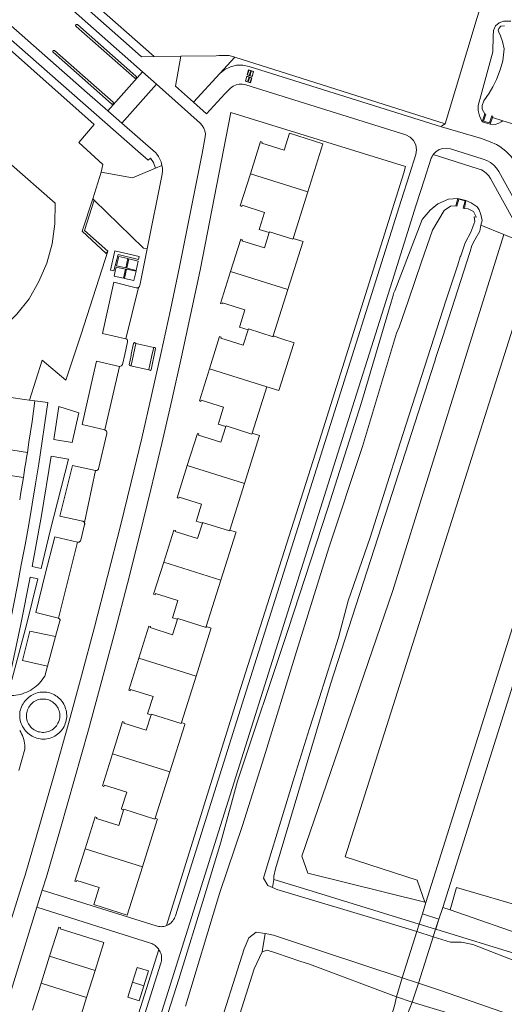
# Model space of a CAD drawing. Header units: metres. Extents: x 89888 to 94270, y 464165 to 468904.
# Tile 179 of 256: x 93645 to 93738, y 466042 to 466230. Entities that reach past the tile are written whole.
import ezdxf

# ---------------------------------------------------------------- set-up
doc = ezdxf.new("R2010")
doc.units = ezdxf.units.M
doc.layers.get('0').update_dxf_attribs({"linetype": 'CONTINUOUS'})
for name, color, linetype, lineweight in [('B_BEBOUWINGSGRENS_0', 251, 'CONTINUOUS', 13), ('B_TUSSENMUUR_0', 251, 'CONTINUOUS', 13), ('G_GRENS_ALGEMEEN_0', 251, 'CONTINUOUS', 13), ('K_KUNSTWERKGRENS_1', 251, 'CONTINUOUS', 13), ('Q_AFSLUITPAAL_0', 251, 'CONTINUOUS', 13), ('T_CULTUURGRENS_0', 251, 'CONTINUOUS', 13), ('T_HAAG_LIJN_0', 251, 'CONTINUOUS', 13), ('T_HEK_LIJN_0', 251, 'CONTINUOUS', 13), ('V_WEGGRENS_0', 251, 'CONTINUOUS', 13), ('W_WATERGRENS_0', 251, 'CONTINUOUS', 13)]:
    doc.layers.add(name, color=color, linetype=linetype, lineweight=lineweight)

# ---------------------------------------------------------------- blocks, each defined once
blk = doc.blocks.new('Q_AFSLUITPAAL')
for points in [[(-0.5, 0.5), (0.5, 0.5), (0.5, -0.5), (-0.5, -0.5)], [(-0.08, 0.33), (0.07, 0.33), (0.07, -0.33), (-0.08, -0.33)]]:
    blk.add_lwpolyline(points, close=True)
blk.add_lwpolyline([(-0.44, 0.46), (0.44, 0.46, -0.414214), (0.46, 0.44), (0.46, -0.44, -0.414214), (0.44, -0.46), (-0.44, -0.46, -0.414214), (-0.46, -0.44), (-0.46, 0.44), (-0.46, 0.44), (-0.46, 0.45), (-0.46, 0.45), (-0.46, 0.45), (-0.46, 0.45), (-0.46, 0.45), (-0.46, 0.45), (-0.46, 0.46), (-0.46, 0.46), (-0.46, 0.46), (-0.45, 0.46), (-0.45, 0.46), (-0.45, 0.46), (-0.45, 0.46), (-0.45, 0.46), (-0.45, 0.46), (-0.44, 0.46), (-0.44, 0.46)], format="xyb")

msp = doc.modelspace()

# ---------------------------------------------------------------- linework, layer by layer
at = {"layer": 'B_BEBOUWINGSGRENS_0'}
for p, q in [((93697.37, 466188.19), (93700.17, 466197.09)), ((93693.58, 466169.52), (93696.38, 466178.41)), ((93695.23, 466169), (93693.58, 466169.52)), ((93689.53, 466150.91), (93692.34, 466159.81)), ((93646.92, 466157.26), (93647.98, 466157.11)), ((93685.26, 466132.39), (93688.06, 466141.27)), ((93680.75, 466113.92), (93683.55, 466122.81)), ((93676.01, 466095.54), (93678.8, 466104.43)), ((93670.98, 466077.24), (93673.78, 466086.13)), ((93650.79, 466050.85), (93649.16, 466045.7)), ((93657.85, 466042.96), (93659.47, 466048.11)), ((93649.16, 466045.7), (93647.54, 466040.55)), ((93656.22, 466037.81), (93657.85, 466042.96))]:
    msp.add_line(p, q, dxfattribs=at)
for points in [[(93638.82, 466168.35), (93641.83, 466170.96), (93644.53, 466173.67), (93646.85, 466176.61), (93648.75, 466179.95), (93650.23, 466183.43), (93651.3, 466187.17), (93651.78, 466190.99), (93651.82, 466194.91), (93643, 466202.7), (93641.66, 466201.19), (93599.77, 466238.2), (93600.15, 466238.62), (93587.27, 466250)], [(93700.17, 466197.09), (93703.07, 466206.3), (93696.68, 466208.31), (93695.65, 466205.05), (93691.38, 466206.39), (93691.44, 466206.6), (93691.14, 466206.7), (93689.2, 466200.55)], [(93689.2, 466200.55), (93687.27, 466194.4), (93687.57, 466194.31), (93687.64, 466194.52), (93691.92, 466193.17), (93690.94, 466190.07), (93690.89, 466189.92), (93692.81, 466189.31)], [(93692.81, 466189.31), (93691.88, 466186.36), (93687.59, 466187.71), (93687.66, 466187.92), (93687.35, 466188.02), (93685.42, 466181.88)], [(93696.38, 466178.41), (93699.22, 466187.44), (93699.27, 466187.59), (93697.37, 466188.19)], [(93685.42, 466181.88), (93683.49, 466175.73), (93683.8, 466175.64), (93683.86, 466175.85), (93688.13, 466174.5), (93687.15, 466171.39), (93687.11, 466171.23), (93688.78, 466170.71)], [(93688.78, 466170.71), (93687.85, 466167.76), (93683.57, 466169.1), (93683.64, 466169.32), (93683.32, 466169.42), (93681.38, 466163.26)], [(93692.34, 466159.81), (93694.64, 466159.07), (93697.53, 466168.1), (93697.57, 466168.21), (93695.23, 466169)], [(93681.38, 466163.26), (93679.44, 466157.1), (93679.74, 466157.01), (93679.8, 466157.22), (93684.08, 466155.87), (93683.11, 466152.77), (93683.06, 466152.62), (93684.5, 466152.17)], [(93636.55, 466148.79), (93636.84, 466150.73), (93637.14, 466152.67), (93637.42, 466154.61), (93637.7, 466156.56), (93637.98, 466158.5), (93646.87, 466157.26), (93646.92, 466157.26)], [(93647.98, 466157.11), (93647.7, 466155.13), (93647.42, 466153.16), (93647.13, 466151.18), (93646.83, 466149.21), (93646.53, 466147.23)], [(93684.5, 466152.17), (93683.57, 466149.21), (93679.29, 466150.56), (93679.36, 466150.77), (93679.06, 466150.86), (93677.12, 466144.71)], [(93688.06, 466141.27), (93690.9, 466150.31), (93690.95, 466150.46), (93689.53, 466150.91)], [(93646.53, 466147.23), (93646.38, 466146.27), (93646.23, 466145.3), (93646.07, 466144.34), (93645.92, 466143.38), (93645.76, 466142.41)], [(93677.12, 466144.71), (93675.19, 466138.57), (93675.49, 466138.47), (93675.56, 466138.67), (93679.83, 466137.33), (93678.86, 466134.23), (93678.81, 466134.08), (93680.01, 466133.7)], [(93645.76, 466142.41), (93645.59, 466141.35), (93645.41, 466140.28), (93645.24, 466139.22), (93645.06, 466138.16)], [(93680.01, 466133.7), (93679.07, 466130.74), (93674.79, 466132.09), (93674.86, 466132.29), (93674.54, 466132.39), (93672.61, 466126.25)], [(93683.55, 466122.81), (93686.4, 466131.86), (93686.45, 466132.01), (93685.26, 466132.39)], [(93672.61, 466126.25), (93670.68, 466120.11), (93670.98, 466120.02), (93671.04, 466120.23), (93675.32, 466118.88), (93674.35, 466115.77), (93674.3, 466115.62), (93675.25, 466115.32)], [(93675.25, 466115.32), (93674.32, 466112.36), (93670.02, 466113.72), (93670.09, 466113.93), (93669.79, 466114.02), (93667.85, 466107.88)], [(93678.8, 466104.43), (93681.65, 466113.47), (93681.7, 466113.63), (93680.75, 466113.92)], [(93667.85, 466107.88), (93665.92, 466101.74), (93666.22, 466101.64), (93666.29, 466101.86), (93670.57, 466100.51), (93669.59, 466097.39), (93669.54, 466097.24), (93670.21, 466097.02)], [(93670.21, 466097.02), (93669.29, 466094.07), (93665, 466095.42), (93665.07, 466095.64), (93664.76, 466095.74), (93662.82, 466089.59)], [(93673.78, 466086.13), (93676.63, 466095.18), (93676.68, 466095.33), (93676.01, 466095.54)], [(93662.82, 466089.59), (93660.89, 466083.45), (93661.19, 466083.35), (93661.26, 466083.57), (93665.54, 466082.22), (93664.56, 466079.11), (93664.51, 466078.96), (93664.95, 466078.82)], [(93664.95, 466078.82), (93664.02, 466075.86), (93659.73, 466077.21), (93659.8, 466077.41), (93659.5, 466077.51), (93657.57, 466071.37)], [(93668.53, 466067.93), (93671.37, 466076.95), (93671.42, 466077.1), (93670.98, 466077.24)], [(93657.57, 466071.37), (93655.63, 466065.23), (93655.94, 466065.13), (93656.01, 466065.35), (93660.27, 466064.01), (93659.24, 466060.72), (93665.63, 466058.71), (93668.53, 466067.93)], [(93659.47, 466048.11), (93661.15, 466053.47), (93652.78, 466056.11), (93652.85, 466056.32), (93652.54, 466056.41), (93650.79, 466050.85)], [(93668.82, 466045.17), (93669.72, 466048.03), (93667.52, 466048.72), (93666.62, 466045.86)], [(93666.62, 466045.86), (93665.72, 466043), (93667.91, 466042.31), (93668.82, 466045.17)]]:
    msp.add_lwpolyline(points, dxfattribs=at)
at = {"layer": 'B_TUSSENMUUR_0'}
for p, q in [((93689.2, 466200.55), (93700.17, 466197.09)), ((93685.42, 466181.88), (93696.38, 466178.41)), ((93681.38, 466163.26), (93692.34, 466159.81)), ((93636.55, 466148.79), (93646.53, 466147.23)), ((93677.12, 466144.71), (93688.06, 466141.27)), ((93672.61, 466126.25), (93683.55, 466122.81)), ((93667.85, 466107.88), (93678.8, 466104.43)), ((93662.82, 466089.59), (93673.78, 466086.13)), ((93657.57, 466071.37), (93668.53, 466067.93)), ((93659.47, 466048.11), (93650.79, 466050.85)), ((93666.62, 466045.86), (93668.82, 466045.17)), ((93649.16, 466045.7), (93657.85, 466042.96))]:
    msp.add_line(p, q, dxfattribs=at)
for points in [[(93692.81, 466189.31), (93692.85, 466189.46), (93697.32, 466188.04), (93697.37, 466188.19)], [(93688.78, 466170.71), (93688.83, 466170.86), (93693.53, 466169.37), (93693.58, 466169.52)], [(93684.5, 466152.17), (93684.55, 466152.32), (93689.49, 466150.76), (93689.53, 466150.91)], [(93635.79, 466144.05), (93639.8, 466143.39), (93642.39, 466142.97), (93645.76, 466142.41)], [(93680.01, 466133.7), (93680.05, 466133.85), (93685.21, 466132.23), (93685.26, 466132.39)], [(93675.25, 466115.32), (93675.3, 466115.47), (93680.71, 466113.77), (93680.75, 466113.92)], [(93670.21, 466097.02), (93670.26, 466097.18), (93675.96, 466095.39), (93676.01, 466095.54)], [(93664.95, 466078.82), (93665, 466078.97), (93670.93, 466077.09), (93670.98, 466077.24)]]:
    msp.add_lwpolyline(points, dxfattribs=at)
at = {"layer": 'G_GRENS_ALGEMEEN_0'}
for p, q in [((93734.07, 466212.03), (93733.57, 466210.49)), ((93733.57, 466210.49), (93735.06, 466210.02)), ((93735.06, 466210.02), (93735.53, 466211.34)), ((93728.9, 466195.84), (93728.49, 466194.41)), ((93728.9, 466195.84), (93730.41, 466195.41)), ((93730.15, 466193.92), (93730.41, 466195.41))]:
    msp.add_line(p, q, dxfattribs=at)
at = {"layer": 'K_KUNSTWERKGRENS_1'}
for p, q in [((93722.1, 466058.93), (93721.49, 466056.98)), ((93722.1, 466058.93), (93725.26, 466057.94)), ((93724.64, 466056.01), (93725.26, 466057.94)), ((93721.04, 466055.55), (93718.26, 466046.72)), ((93721.49, 466056.98), (93721.04, 466055.55)), ((93724.18, 466054.57), (93724.64, 466056.01)), ((93721.34, 466045.7), (93724.18, 466054.57)), ((93718.26, 466046.72), (93717.13, 466043.09)), ((93720.17, 466042.03), (93721.34, 466045.7)), ((93717.13, 466043.09), (93720.17, 466042.03))]:
    msp.add_line(p, q, dxfattribs=at)
at = {"layer": 'T_CULTUURGRENS_0'}
for p, q in [((93659.04, 466195.78), (93659.31, 466195.52)), ((93737.72, 466188.93), (93733.3, 466190.74)), ((93737.72, 466188.93), (93742.01, 466187.2)), ((93651.1, 466146.5), (93654.37, 466145.97)), ((93693.41, 466064), (93693.66, 466065.53)), ((93722.79, 466061.14), (93722.58, 466061.21)), ((93727.4, 466059.7), (93725.99, 466060.14)), ((93724.66, 466056), (93725.26, 466057.94)), ((93721.49, 466056.98), (93724.64, 466056.01)), ((93724.64, 466056.01), (93724.66, 466056)), ((93691.48, 466051.7), (93692.02, 466055.17)), ((93691.48, 466051.7), (93689.94, 466048.45))]:
    msp.add_line(p, q, dxfattribs=at)
for points in [[(93739.01, 466229.78), (93737.63, 466229.73), (93736.78, 466229.45), (93736.08, 466228.84), (93735.74, 466227.98), (93735.65, 466226.91), (93735.57, 466223.9), (93733.3, 466215.46), (93732.81, 466213.61), (93732.77, 466212.65), (93733.05, 466211.61), (93733.57, 466210.49)], [(93735.06, 466210.02), (93736.05, 466209.97), (93736.75, 466210.23), (93737.21, 466210.51), (93737.48, 466210.71)], [(93661.93, 466185.72), (93661.6, 466185.3), (93656.99, 466189.55), (93659.04, 466195.78)], [(93659.31, 466195.52), (93657.47, 466189.68), (93661.93, 466185.72)], [(93666.18, 466017.37), (93675.54, 466046.47), (93680.52, 466062.8), (93683.52, 466072.64), (93686.74, 466084.32), (93696.38, 466113.15), (93704, 466136.57), (93710.47, 466156.77), (93716.13, 466175.96), (93716.5, 466177.27), (93716.6, 466177.63), (93716.84, 466178.17), (93722.07, 466191.81), (93723.59, 466193.56), (93725.07, 466194.78), (93727.13, 466195.7), (93728.9, 466195.84)], [(93730.41, 466195.41), (93731.43, 466195), (93732.56, 466194.26), (93732.96, 466193.64), (93733.3, 466192.78), (93733.54, 466191.63), (93733.3, 466190.74)], [(93733.3, 466190.74), (93733.07, 466189.59), (93732.13, 466187.9), (93731.6, 466186.84), (93731.23, 466185.7), (93731.1, 466185.29), (93726, 466169.44), (93724.7, 466165.39), (93724.47, 466164.67), (93724.41, 466164.49), (93715.68, 466137.38)], [(93722.58, 466061.21), (93700.21, 466066.74), (93699.05, 466070.01), (93716.48, 466120.85), (93737.72, 466188.93)], [(93667.82, 466184.17), (93667.93, 466184.72), (93663.29, 466185.83), (93662.42, 466182.13), (93663.05, 466181.98), (93663.87, 466185.09), (93667.82, 466184.17)], [(93743.63, 466184.27), (93707.36, 466069.88), (93721.08, 466065.39), (93722.58, 466061.21)], [(93775.81, 466165.26), (93742.61, 466059.94), (93728.65, 466063.97), (93727.4, 466059.7)], [(93783.34, 466162.73), (93749.94, 466057.38), (93747.59, 466054.94), (93743.21, 466054.25), (93727.4, 466059.7)], [(93655.11, 466149.14), (93651.6, 466149.7), (93652.53, 466156.01)], [(93652.53, 466156.01), (93656.39, 466154.84), (93655.11, 466149.14)], [(93649.14, 466125.06), (93647.47, 466125.43), (93649.24, 466135.14), (93651.1, 466146.5)], [(93654.37, 466145.97), (93650.91, 466132.23), (93649.14, 466125.06)], [(93715.68, 466137.38), (93704.55, 466102.93), (93694, 466067.59), (93693.66, 466066.17), (93693.66, 466065.53)], [(93643.54, 466103.71), (93643.02, 466103.84), (93645.3, 466114.4), (93647.09, 466123.34), (93648.56, 466123.08)], [(93648.56, 466123.08), (93646.35, 466114.22), (93643.54, 466103.71)], [(93693.66, 466065.53), (93697.7, 466064.33), (93721.49, 466056.98)], [(93724.66, 466056), (93740.79, 466051.03), (93745.67, 466048.99), (93746.56, 466048.62), (93749.99, 466047.18)], [(93717.13, 466043.09), (93700.5, 466049.3), (93698.67, 466049.91), (93694.2, 466051.41), (93692.38, 466052.02), (93691.48, 466051.7)], [(93689.94, 466048.45), (93683.27, 466027.42), (93673.94, 465997.96), (93674.44, 465996.12), (93692.25, 465990.25), (93697.25, 465988.59), (93699.81, 465987.72)], [(93745.1, 466033.77), (93744.53, 466034.58), (93740.91, 466035.79), (93720.17, 466042.03)]]:
    msp.add_lwpolyline(points, dxfattribs=at)
at = {"layer": 'T_HAAG_LIJN_0'}
msp.add_line((93661.93, 466185.72), (93660.2, 466180.36), dxfattribs=at)
at = {"layer": 'T_HEK_LIJN_0'}
msp.add_line((93675.9, 466223.05), (93670.79, 466222.97), dxfattribs=at)
for points in [[(93670.79, 466222.97), (93646.42, 466244.48), (93645.39, 466243.31)], [(93733.79, 466234.32), (93732.62, 466230.43), (93726.46, 466210.08)], [(93686.25, 466222.85), (93685.17, 466223.19), (93683.15, 466223.16), (93682.68, 466223.15), (93675.9, 466223.05)], [(93726.46, 466210.08), (93693.71, 466220.51), (93686.25, 466222.85)]]:
    msp.add_lwpolyline(points, dxfattribs=at)
at = {"layer": 'V_WEGGRENS_0'}
for p, q in [((93665.99, 466225.01), (93645.39, 466243.31)), ((93644.02, 466241.77), (93664.64, 466223.52)), ((93656.12, 466229.09), (93656.06, 466229.12)), ((93651.74, 466224.15), (93651.67, 466224.17)), ((93664.64, 466223.52), (93668.56, 466220.03)), ((93683.34, 466219.73), (93686.25, 466222.85)), ((93668.56, 466220.03), (93661.93, 466212.59)), ((93671.21, 466217.69), (93668.56, 466220.03)), ((93678.33, 466214.26), (93683.34, 466219.73)), ((93664.62, 466210.22), (93671.21, 466217.69)), ((93680.83, 466212.01), (93678.33, 466214.26)), ((93661.93, 466212.59), (93664.62, 466210.22)), ((93660.66, 466200.86), (93659.04, 466195.78)), ((93669.45, 466186.19), (93672.35, 466200.48)), ((93671.05, 466201.62), (93672.28, 466202.13)), ((93665.35, 466168.98), (93667.78, 466178.79)), ((93757.46, 466171.45), (93722.79, 466061.14)), ((93725.99, 466060.14), (93760.69, 466170.36)), ((93665.35, 466168.98), (93660.93, 466169.98)), ((93667.27, 466168.09), (93667.28, 466167.99)), ((93670.73, 466167.31), (93667.27, 466168.09)), ((93659.78, 466164.72), (93664.14, 466163.69)), ((93661.34, 466151.54), (93664.14, 466163.69)), ((93666.25, 466163.8), (93669.79, 466163.03)), ((93647.98, 466157.11), (93650.46, 466156.76)), ((93657.43, 466133.84), (93659.55, 466143.76)), ((93652.49, 466115.5), (93656.14, 466130.08)), ((93650.39, 466106.36), (93651.91, 466111.99)), ((93645.74, 466065.22), (93642.1, 466053.52)), ((93649.38, 466063.51), (93648.37, 466060.23)), ((93722.79, 466061.14), (93722.1, 466058.93)), ((93725.26, 466057.94), (93725.99, 466060.14)), ((93717.24, 466034.61), (93720.17, 466042.03))]:
    msp.add_line(p, q, dxfattribs=at)
for points in [[(93660.66, 466200.86), (93660.98, 466202.34), (93656.35, 466206.52), (93659.32, 466209.99), (93634.98, 466231.52), (93636.01, 466232.65)], [(93636.01, 466232.65), (93667.66, 466204.87), (93669.65, 466203.14), (93670.07, 466203.56), (93670.64, 466202.74), (93671.05, 466201.62)], [(93661.93, 466212.59), (93657.97, 466216.05), (93637.36, 466234.24)], [(93656.06, 466229.12), (93655.99, 466229.14), (93655.93, 466229.13), (93655.86, 466229.1), (93655.81, 466229.06), (93655.78, 466229), (93655.76, 466228.93), (93655.77, 466228.87), (93655.79, 466228.8), (93655.84, 466228.75), (93667.03, 466218.88), (93667.09, 466218.84), (93667.15, 466218.83), (93667.22, 466218.83), (93667.28, 466218.86), (93667.33, 466218.9), (93667.37, 466218.96), (93667.38, 466219.03), (93667.38, 466219.09), (93667.35, 466219.16), (93667.3, 466219.21), (93656.12, 466229.09)], [(93670.79, 466222.97), (93668.35, 466222.91), (93665.99, 466225.01)], [(93651.67, 466224.17), (93651.61, 466224.17), (93651.54, 466224.15), (93651.49, 466224.11), (93651.45, 466224.06), (93651.42, 466223.99), (93651.42, 466223.93), (93651.43, 466223.86), (93651.47, 466223.8), (93662.62, 466213.93), (93662.68, 466213.89), (93662.75, 466213.88), (93662.81, 466213.88), (93662.88, 466213.9), (93662.93, 466213.95), (93662.97, 466214), (93662.99, 466214.07), (93662.98, 466214.14), (93662.96, 466214.2), (93662.92, 466214.25), (93651.74, 466224.15)], [(93675.9, 466223.05), (93674.85, 466217.29), (93678.33, 466214.26)], [(93725.76, 466209.54), (93688.96, 466221.07), (93687.77, 466221.33), (93686.56, 466221.31), (93685.38, 466221.03), (93684.29, 466220.5), (93683.34, 466219.73)], [(93671.21, 466217.69), (93679.59, 466210.22), (93679.99, 466209.8), (93680.3, 466209.3), (93680.5, 466208.75), (93680.58, 466208.17)], [(93719.62, 466200.41), (93720.85, 466204.21), (93721, 466205.14), (93720.85, 466206.06), (93720.43, 466206.9), (93719.76, 466207.56), (93718.93, 466207.99), (93688.32, 466217.58), (93687.71, 466217.69), (93687.08, 466217.68), (93686.47, 466217.55), (93685.89, 466217.31), (93685.38, 466216.95), (93684.31, 466215.84), (93680.83, 466212.01)], [(93649.38, 466063.51), (93650.16, 466066.04), (93652.87, 466075.31), (93655.57, 466084.73), (93658.21, 466094.16), (93660.79, 466103.61), (93663.32, 466113.08), (93665.67, 466122.17), (93667.97, 466131.28), (93670.14, 466140.12), (93672.25, 466148.97), (93674.16, 466157.23), (93676.02, 466165.5), (93677.82, 466173.79), (93679.57, 466182.09), (93685.48, 466212.29)], [(93685.48, 466212.29), (93718.91, 466201.96), (93718.53, 466200.74)], [(93672.28, 466202.13), (93672.2, 466202.47), (93672.1, 466202.81), (93671.88, 466203.33), (93671.61, 466203.83), (93671.28, 466204.29), (93671.09, 466204.53), (93664.62, 466210.22)], [(93725.76, 466209.54), (93725.82, 466209.7), (93726.46, 466210.08)], [(93680.58, 466208.17), (93680.54, 466207.59), (93679.96, 466204.46), (93675.63, 466182.76), (93673.92, 466174.54), (93672.14, 466166.34), (93670.31, 466158.15), (93668.42, 466149.97), (93666.41, 466141.57), (93664.35, 466133.18), (93661.89, 466123.49), (93659.38, 466113.82), (93656.89, 466104.47), (93654.34, 466095.14), (93651.73, 466085.82), (93649.07, 466076.52), (93646.09, 466066.35), (93645.74, 466065.22)], [(93801.23, 466162.52), (93759.59, 466176.57), (93757.22, 466177.39), (93755.91, 466177.88), (93754.93, 466178.31), (93753.99, 466178.82), (93753.65, 466179.01), (93753.32, 466179.22), (93753.02, 466179.46), (93752.74, 466179.72), (93752.48, 466180.01), (93752.14, 466180.49), (93751.42, 466181.74), (93740.04, 466202.31), (93739.1, 466203.87), (93738.6, 466204.4), (93738.07, 466204.89), (93737.51, 466205.35), (93736.91, 466205.77), (93736.29, 466206.15), (93735.11, 466206.65), (93733.39, 466207.28), (93725.76, 466209.54)], [(93722.53, 466199.55), (93723.74, 466203.35), (93723.81, 466203.54), (93723.89, 466203.72), (93723.98, 466203.9), (93724.08, 466204.08), (93724.2, 466204.24)], [(93833.22, 466148.07), (93752.76, 466175.17), (93751.92, 466175.52), (93751.14, 466176.01), (93750.45, 466176.6), (93749.86, 466177.3), (93749.39, 466178.08), (93736.72, 466200.98), (93736.29, 466201.64), (93735.76, 466202.23), (93735.14, 466202.72), (93734.46, 466203.1), (93733.72, 466203.38), (93727.5, 466205.32), (93726.77, 466205.45), (93726.03, 466205.4), (93725.33, 466205.17), (93724.7, 466204.78), (93724.2, 466204.24)], [(93724.2, 466204.24), (93732.81, 466201.5), (93733.39, 466201.3), (93733.92, 466201.01), (93734.4, 466200.63), (93734.8, 466200.17), (93735.13, 466199.65), (93742.01, 466187.2)], [(93671.05, 466201.62), (93666.67, 466199.79), (93660.66, 466200.86)], [(93672.35, 466200.48), (93672.39, 466201.07), (93672.36, 466201.66), (93672.28, 466202.13)], [(93718.53, 466200.74), (93701.63, 466147.1), (93686.95, 466100.88), (93673.13, 466056.7)], [(93673.13, 466056.7), (93673.37, 466056.81), (93673.6, 466056.94), (93673.82, 466057.09), (93674.02, 466057.25), (93674.2, 466057.43), (93674.37, 466057.63), (93674.52, 466057.85), (93674.66, 466058.07), (93674.77, 466058.31), (93674.86, 466058.56), (93688.01, 466100.35), (93702.66, 466146.73), (93718.02, 466195.47), (93719.62, 466200.41)], [(93654.85, 465985.1), (93655.72, 465987.87), (93659.54, 466000), (93660.47, 466002.94), (93665.29, 466018.27), (93675.77, 466051.38), (93705.57, 466145.88), (93716.31, 466179.94), (93720.94, 466194.6), (93722.53, 466199.55)], [(93659.31, 466195.52), (93668.75, 466186.34), (93669.45, 466186.19)], [(93661.93, 466185.72), (93656.82, 466169.87), (93653.91, 466161.09), (93649.36, 466164.86), (93646.92, 466157.26)], [(93667.78, 466178.79), (93667.85, 466178.85), (93667.91, 466178.91), (93667.96, 466178.98), (93668, 466179.06), (93668.02, 466179.15), (93669.45, 466186.19)], [(93663.57, 466182.94), (93665.35, 466182.54), (93665.76, 466184.33), (93664, 466184.73), (93663.57, 466182.94)], [(93667.75, 466183.85), (93665.95, 466184.26), (93665.58, 466182.49), (93667.32, 466182.06), (93667.75, 466183.85)], [(93665.32, 466182.29), (93663.51, 466182.71), (93663.34, 466181.91), (93663.13, 466180.95), (93664.9, 466180.55), (93665.32, 466182.29)], [(93667.32, 466181.9), (93665.52, 466182.29), (93665.12, 466180.52), (93666.89, 466180.13), (93667.32, 466181.9)], [(93660.93, 466169.98), (93663.07, 466179.83), (93667.35, 466178.73), (93667.44, 466178.71), (93667.53, 466178.71), (93667.62, 466178.73), (93667.7, 466178.75), (93667.78, 466178.79)], [(93664.14, 466163.69), (93664.53, 466163.78), (93664.75, 466164.07), (93665.17, 466166), (93665.7, 466168.43), (93665.71, 466168.54), (93665.7, 466168.64), (93665.66, 466168.73), (93665.61, 466168.82), (93665.53, 466168.89), (93665.45, 466168.95), (93665.35, 466168.98)], [(93667.27, 466168.09), (93667.05, 466168.24), (93666.85, 466168.07), (93666.42, 466166.04), (93666.37, 466165.8), (93665.99, 466164.02), (93666.06, 466163.84), (93666.25, 466163.8)], [(93667.28, 466167.99), (93667.1, 466167.16), (93666.82, 466165.95), (93666.55, 466164.75), (93666.38, 466163.96), (93666.25, 466163.8)], [(93669.79, 466163.03), (93669.77, 466163.12), (93669.96, 466163.98), (93670.48, 466166.34), (93670.73, 466167.31)], [(93669.79, 466163.03), (93670, 466162.9), (93670.19, 466163.07), (93671.07, 466167.14), (93670.95, 466167.34), (93670.73, 466167.31)], [(93661.34, 466151.54), (93657.04, 466152.58), (93659.07, 466161.65), (93659.78, 466164.72)], [(93650.46, 466156.76), (93649.9, 466152.87), (93649.32, 466148.97), (93648.72, 466145.08), (93648.1, 466141.2), (93647.45, 466137.32), (93646.78, 466133.44), (93646.09, 466129.56), (93645.37, 466125.7), (93644.63, 466121.83), (93643.87, 466117.97), (93643.09, 466114.11), (93642.28, 466110.26), (93641.45, 466106.41), (93640.6, 466102.57), (93638.16, 466103.12)], [(93659.55, 466143.76), (93659.64, 466143.75), (93659.74, 466143.76), (93659.83, 466143.78), (93659.92, 466143.83), (93659.99, 466143.88), (93660.06, 466143.96), (93660.11, 466144.04), (93660.14, 466144.13), (93661.74, 466150.89), (93661.76, 466150.99), (93661.75, 466151.1), (93661.73, 466151.2), (93661.68, 466151.3), (93661.62, 466151.38), (93661.54, 466151.46), (93661.44, 466151.51), (93661.34, 466151.54)], [(93657.43, 466133.84), (93657.38, 466133.9), (93657.32, 466133.96), (93657.26, 466134), (93657.19, 466134.04), (93657.11, 466134.06), (93652.76, 466135.05), (93655.18, 466144.72), (93659.55, 466143.76)], [(93656.14, 466130.08), (93656.24, 466130.07), (93656.33, 466130.07), (93656.42, 466130.1), (93656.51, 466130.14), (93656.59, 466130.2), (93656.65, 466130.27), (93656.7, 466130.35), (93656.73, 466130.44), (93657.48, 466133.46), (93657.5, 466133.54), (93657.5, 466133.61), (93657.49, 466133.69), (93657.46, 466133.77), (93657.43, 466133.84)], [(93652.49, 466115.5), (93648.13, 466116.62), (93649.93, 466123.96), (93651.76, 466131.12), (93656.14, 466130.08)], [(93651.91, 466111.99), (93652.77, 466115.02), (93652.79, 466115.1), (93652.78, 466115.19), (93652.76, 466115.28), (93652.71, 466115.35), (93652.65, 466115.42), (93652.58, 466115.47), (93652.49, 466115.5)], [(93650.39, 466106.36), (93645.61, 466107.45), (93647.03, 466113.02), (93650.04, 466112.39), (93651.91, 466111.99)], [(93643.5, 466100.72), (93643.93, 466100.74), (93644.35, 466100.79), (93644.77, 466100.86), (93645.19, 466100.95), (93645.6, 466101.07), (93646.01, 466101.21), (93646.4, 466101.38), (93646.79, 466101.56), (93647.16, 466101.77), (93647.52, 466101.99), (93647.88, 466102.24), (93648.21, 466102.5), (93648.53, 466102.78), (93648.84, 466103.09), (93649.12, 466103.4), (93649.39, 466103.73), (93649.64, 466104.08), (93649.87, 466104.44), (93650.39, 466106.36)], [(93647.51, 466100.86), (93647.24, 466100.7), (93646.98, 466100.52), (93646.73, 466100.33), (93646.49, 466100.11), (93646.27, 466099.89), (93646.06, 466099.65), (93645.87, 466099.4), (93645.7, 466099.13), (93645.54, 466098.85), (93645.41, 466098.57), (93645.29, 466098.27), (93645.19, 466097.97), (93645.11, 466097.66), (93645.08, 466097.34), (93645.06, 466097.01), (93645.07, 466096.68), (93645.11, 466096.36), (93645.16, 466096.03), (93645.24, 466095.72), (93645.35, 466095.4), (93645.47, 466095.1), (93645.61, 466094.81), (93645.78, 466094.52), (93645.96, 466094.25), (93646.17, 466093.99), (93646.39, 466093.75), (93646.63, 466093.53), (93646.88, 466093.32), (93647.15, 466093.13), (93647.43, 466092.96), (93647.73, 466092.82), (93648.03, 466092.69), (93648.34, 466092.58), (93648.65, 466092.5), (93648.98, 466092.44), (93649.3, 466092.4), (93649.63, 466092.39), (93649.96, 466092.39), (93650.28, 466092.43)], [(93650.28, 466092.43), (93650.59, 466092.5), (93650.9, 466092.58), (93651.2, 466092.69), (93651.5, 466092.82), (93651.78, 466092.97), (93652.05, 466093.14), (93652.31, 466093.32), (93652.56, 466093.53), (93652.79, 466093.75), (93653, 466093.99), (93653.2, 466094.24), (93653.38, 466094.51), (93653.54, 466094.79), (93653.68, 466095.08), (93653.79, 466095.37), (93653.89, 466095.68), (93653.96, 466095.99), (93654.02, 466096.31), (93654.05, 466096.63), (93654.05, 466096.95), (93654.04, 466097.27), (93654, 466097.59), (93653.94, 466097.9), (93653.85, 466098.21), (93653.75, 466098.51), (93653.62, 466098.81), (93653.48, 466099.09), (93653.31, 466099.36), (93653.13, 466099.62), (93652.93, 466099.87), (93652.72, 466100.1), (93652.49, 466100.31), (93652.25, 466100.51), (93651.99, 466100.69), (93651.72, 466100.85), (93651.44, 466100.99), (93651.15, 466101.11), (93650.85, 466101.21), (93650.55, 466101.28), (93650.24, 466101.34), (93649.93, 466101.38), (93649.62, 466101.39), (93649.3, 466101.38), (93648.99, 466101.35), (93648.68, 466101.29), (93648.38, 466101.22), (93648.08, 466101.12), (93647.79, 466101), (93647.51, 466100.86)], [(93646.93, 466098.72), (93646.79, 466098.49), (93646.66, 466098.24), (93646.55, 466097.99), (93646.47, 466097.73), (93646.41, 466097.47), (93646.37, 466097.2), (93646.35, 466096.92), (93646.36, 466096.65), (93646.39, 466096.38), (93646.45, 466096.11), (93646.52, 466095.85), (93646.62, 466095.59), (93646.74, 466095.34), (93646.88, 466095.11), (93647.04, 466094.89), (93647.21, 466094.68), (93647.41, 466094.48), (93647.62, 466094.31), (93647.85, 466094.16), (93648.1, 466094.02), (93648.35, 466093.91), (93648.61, 466093.81), (93648.88, 466093.75), (93649.15, 466093.7), (93649.43, 466093.68), (93649.71, 466093.68), (93649.98, 466093.71), (93650.26, 466093.76), (93650.52, 466093.83), (93650.78, 466093.93), (93651.03, 466094.05), (93651.27, 466094.19), (93651.5, 466094.35), (93651.71, 466094.53), (93651.9, 466094.72), (93652.08, 466094.94), (93652.24, 466095.16), (93652.38, 466095.41), (93652.5, 466095.66), (93652.59, 466095.92), (93652.66, 466096.18), (93652.71, 466096.45), (93652.73, 466096.72), (93652.73, 466096.99), (93652.71, 466097.26), (93652.67, 466097.53), (93652.6, 466097.79), (93652.51, 466098.05), (93652.4, 466098.29), (93652.27, 466098.53), (93652.12, 466098.76), (93651.95, 466098.97), (93651.76, 466099.16), (93651.56, 466099.34), (93651.34, 466099.51), (93651.11, 466099.65), (93650.87, 466099.77), (93650.62, 466099.88), (93650.36, 466099.96), (93650.09, 466100.02), (93649.81, 466100.05), (93649.54, 466100.06), (93649.26, 466100.05), (93648.99, 466100.02), (93648.72, 466099.96), (93648.45, 466099.87), (93648.2, 466099.77), (93647.95, 466099.64), (93647.72, 466099.49), (93647.5, 466099.33), (93647.29, 466099.14), (93647.1, 466098.94), (93646.93, 466098.72)], [(93644.92, 466086.37), (93646.06, 466090.45), (93646.06, 466090.83), (93646.04, 466091.21), (93646, 466091.59), (93645.93, 466091.97), (93645.84, 466092.33), (93645.73, 466092.7), (93645.59, 466093.05), (93645.43, 466093.4), (93645.26, 466093.73), (93645.06, 466094.06)], [(93673.13, 466056.7), (93672.89, 466056.62), (93672.65, 466056.56), (93672.41, 466056.52), (93672.16, 466056.5), (93671.91, 466056.51), (93671.66, 466056.53), (93671.41, 466056.57), (93671.17, 466056.64), (93649.38, 466063.51)], [(93626.2, 465993.38), (93628.56, 466000), (93629.84, 466003.58), (93637.96, 466027.26), (93642.66, 466041.8), (93648.37, 466060.23)], [(93648.37, 466060.23), (93670.07, 466053.35), (93670.32, 466053.26), (93670.56, 466053.15), (93670.78, 466053.02), (93671, 466052.87), (93671.2, 466052.71), (93671.39, 466052.52), (93671.56, 466052.32), (93671.71, 466052.11)], [(93671.71, 466052.11), (93661.56, 466020.03), (93655.27, 466000), (93650.97, 465986.31)], [(93662.58, 466019.42), (93672.07, 466049.5), (93672.14, 466049.74), (93672.18, 466049.98), (93672.21, 466050.23), (93672.22, 466050.47), (93672.2, 466050.72), (93672.17, 466050.97), (93672.12, 466051.21), (93672.04, 466051.45), (93671.95, 466051.68), (93671.84, 466051.9), (93671.71, 466052.11)], [(93717.13, 466043.09), (93716.75, 466041.38), (93714.9, 466035.35)]]:
    msp.add_lwpolyline(points, dxfattribs=at)
at = {"layer": 'W_WATERGRENS_0'}
for p, q in [((93735.53, 466211.34), (93737.48, 466210.71)), ((93737.48, 466210.71), (93739.62, 466210.03)), ((93724.18, 466054.57), (93721.04, 466055.55)), ((93703.21, 466051.7), (93718.26, 466046.72)), ((93718.26, 466046.72), (93721.34, 466045.7))]:
    msp.add_line(p, q, dxfattribs=at)
for points in [[(93737.82, 466228.88), (93737.15, 466228.77), (93736.75, 466228.38), (93736.62, 466228.01), (93736.71, 466227.67), (93737.06, 466226.93), (93737.46, 466225.89), (93737.76, 466224.48), (93737.48, 466222.15), (93737.02, 466220.43), (93736.26, 466218.6), (93735.61, 466217.22), (93734.91, 466215.95), (93733.85, 466214.49), (93733.55, 466213.64), (93733.53, 466212.92), (93734.07, 466212.03)], [(93734.07, 466212.03), (93734.26, 466211.97), (93733.82, 466210.62), (93734.94, 466210.27), (93735.41, 466211.62), (93735.6, 466211.55), (93735.53, 466211.34)], [(93730.15, 466193.92), (93729.93, 466193.95), (93730.27, 466195.38), (93729.1, 466195.72), (93728.73, 466194.33), (93728.49, 466194.41)], [(93728.49, 466194.41), (93727.46, 466194.35), (93726.3, 466193.54), (93724.03, 466189.74), (93723.52, 466188.28), (93721.95, 466183.7), (93719.43, 466176.35), (93717.65, 466171.18), (93717.15, 466170.04)], [(93717.88, 466149.1), (93726.63, 466176.42), (93728.88, 466183.15), (93729.35, 466184.69), (93729.45, 466184.87), (93730.27, 466187.32), (93731.38, 466189.4), (93732.16, 466191.42), (93732.03, 466192.32), (93732.39, 466192.28), (93732.4, 466192.34), (93731.89, 466193.31), (93730.9, 466193.85), (93730.15, 466193.92)], [(93717.15, 466170.04), (93716.95, 466169.39), (93710.62, 466148.4), (93704.21, 466128.97), (93698.02, 466109.17), (93691.83, 466089.02), (93687.67, 466075.84), (93683.38, 466063.05), (93683.12, 466062.19), (93676.77, 466041.3)], [(93691.73, 466065.78), (93692.41, 466068.12), (93697.67, 466085.23), (93700.51, 466094.41), (93702.4, 466100.35), (93706.03, 466111.81), (93707.92, 466118.87), (93712.12, 466130.96), (93717.88, 466149.1)], [(93693.41, 466064), (93692.53, 466064.37), (93691.73, 466065.78)], [(93721.04, 466055.55), (93715.39, 466057.29), (93695.15, 466063.35), (93694.46, 466063.56), (93693.41, 466064)], [(93688.9, 466054.38), (93690.31, 466055.47), (93692.02, 466055.17)], [(93699.35, 465986.29), (93697.01, 465986.95), (93696.48, 465985.71), (93690.36, 465987.87), (93689.13, 465988.34), (93682.72, 465990.74), (93678, 465992.51), (93670.53, 465995.5), (93670.58, 465996.49), (93676.89, 466017.32), (93688.03, 466052.25), (93688.9, 466054.38)], [(93692.02, 466055.17), (93692.72, 466055.04), (93693.63, 466054.88), (93702.44, 466051.96), (93703.21, 466051.7)], [(93731.79, 466053.11), (93729.62, 466053.55), (93727.47, 466053.56), (93724.18, 466054.57)], [(93749.64, 466046.24), (93746.36, 466047.49), (93746.34, 466047.43), (93731.79, 466053.11)], [(93721.34, 466045.7), (93725.74, 466044.24), (93743.01, 466038.24), (93745.82, 466037.27), (93746.31, 466037.1)]]:
    msp.add_lwpolyline(points, dxfattribs=at)

# ---------------------------------------------------------------- block references
at = {"layer": 'Q_AFSLUITPAAL_0', "rotation": 163}
for p in [(93688.86, 466218.6), (93689.2, 466219.8)]:
    msp.add_blockref('Q_AFSLUITPAAL', p, dxfattribs=at)

doc.saveas('drawing.dxf')
